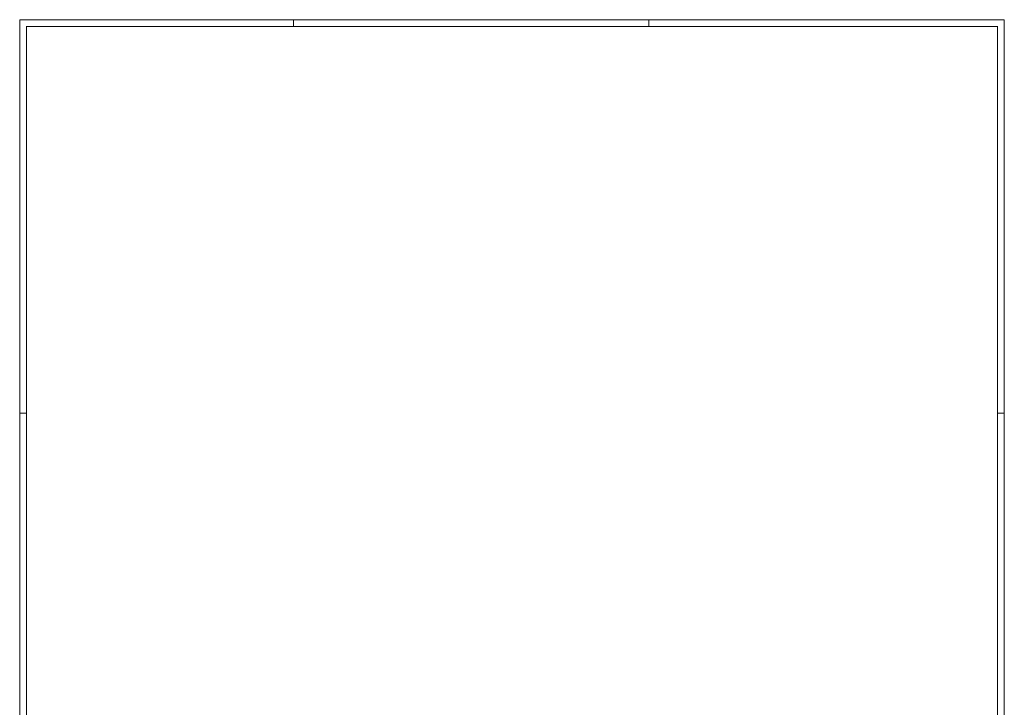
# Paper-space layout 'A1port' of a CAD drawing. Header units: metres. Extents: x 1 to 583, y 1 to 813.
# Tile 2 of 2: x 1 to 583, y 407 to 813. Entities that reach past the tile are written whole.
import ezdxf

# ---------------------------------------------------------------- set-up
doc = ezdxf.new("R2010")
doc.units = ezdxf.units.M
doc.layers.get('0').update_dxf_attribs({"lineweight": 5})

psp = doc.layouts.new('A1port')

# ---------------------------------------------------------------- linework, layer by layer
psp.add_lwpolyline([(1.07, 813.37), (582.94, 813.37), (582.94, 0.99), (1.07, 0.99)], close=True)
at = {"const_width": 0.5}
psp.add_lwpolyline([(5.07, 809.37), (578.94, 809.37), (578.94, 4.99), (5.07, 4.99)], close=True, dxfattribs=at)
for points in [[(162.94, 813.37), (162.94, 809.37)], [(372.94, 809.37), (372.94, 813.37)], [(1.07, 580.99), (5.07, 580.99)], [(578.94, 580.99), (582.94, 580.99)]]:
    psp.add_lwpolyline(points)

doc.saveas('drawing.dxf')
